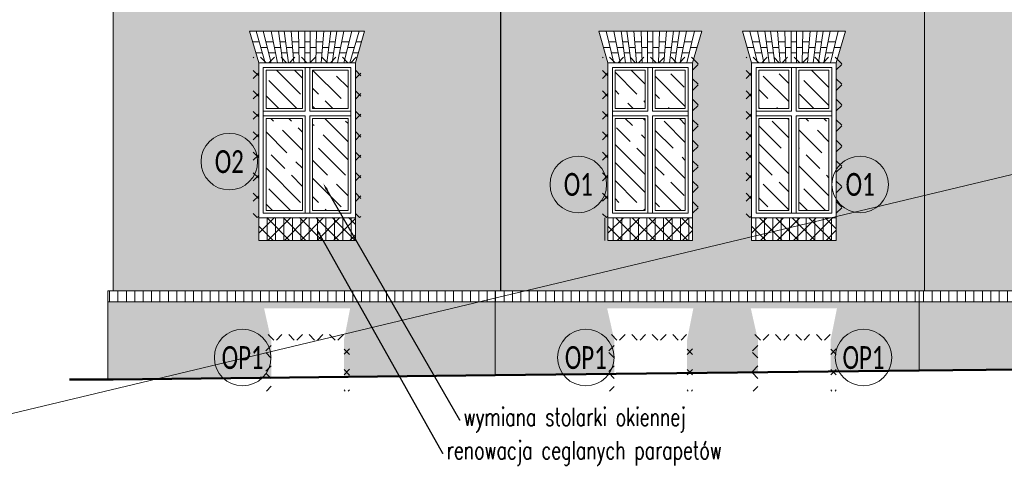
# Model space of a CAD drawing. Header units: millimetres. Extents: x 284606 to 628701, y -213781 to -93475.
# Tile 59 of 102: x 299542 to 300622, y -98886 to -98380. Entities that reach past the tile are written whole.
import ezdxf
from ezdxf import colors
from ezdxf.entities.mleader import LeaderData, LeaderLine
from ezdxf.enums import TextEntityAlignment as Align
from ezdxf.math import Vec2, Vec3

# ---------------------------------------------------------------- set-up
doc = ezdxf.new("R2010")
doc.units = ezdxf.units.MM
for name, color, linetype, lineweight in [('!STR_Elewacje 0.15', 10, 'Continuous', 15), ('!STR_Konstrukcja 0.20', 200, 'Continuous', 20), ('!STR_Konstrukcja 0.50', 72, 'Continuous', 50), ('!STR_Kreskowanie', 253, 'Continuous', 5), ('!STR_Ocieplenie 0.05', 1, 'Continuous', 5), ('!STR_Opisy 0.09', 8, 'Continuous', 9), ('!STR_Stolarka okienna', 72, 'Continuous', 15), ('EKO Opisy 0.09', 8, 'Continuous', 9)]:
    doc.layers.add(name, color=color, linetype=linetype, lineweight=lineweight)
doc.layers.add('!STR_Kreskowanie ścian', color=7, linetype='Continuous', lineweight=5, true_color=0xa6a6a6)
doc.styles.add('EKO 1-10', font='romans.shx', dxfattribs={"width": 0.8, "height": 15})
doc.styles.add('EKO CM 1-50', font='calibri.ttf', dxfattribs={"width": 0.8, "height": 12.5})
doc.styles.add('j-romans', font='romans.shx', dxfattribs={"width": 0.7})
pattern_1 = [(0, (11300.432, 0), (0, 8.128), []), (90, (11300.432, 0), (-8.128, 8.128), [8.128, -8.128])]

# ---------------------------------------------------------------- blocks, each defined once
blk = doc.blocks.new('okno 106x170')
at = {"layer": '!STR_Kreskowanie', "ltscale": 0.3}
h = blk.add_hatch(dxfattribs=at)
h.set_pattern_fill('GOST_WOOD', color=256, scale=7, angle=45)
h.set_pattern_definition([(135, (-591757.885, 207373.385), (29.6984848, 29.6984848), [70, -14]), (135, (-591738.086, 207373.385), (29.6984848, 29.6984848), [42, -10.5, 21, -10.5]), (135, (-591713.337, 207368.435), (29.6984848, 29.6984848), [70, -14])])
h.paths.add_polyline_path([(59, 162), (59, 120), (98, 120), (98, 162)])
h.paths.add_polyline_path([(8, 162), (8, 120), (48, 120), (48, 162)])
h.paths.add_polyline_path([(8, 109), (8, 8), (48, 8), (48, 109)])
h.paths.add_polyline_path([(59, 109), (59, 8), (98, 8), (98, 109)])
at = {"layer": '!STR_Kreskowanie ścian', "ltscale": 1.5}
h = blk.add_hatch(dxfattribs=at)
h.set_pattern_fill('ANSI31', color=256, scale=2.9, angle=45)
h.set_pattern_definition([(90, (-591757.885, 207373.385), (-9.2075, 9e-16), [])])
h.paths.add_polyline_path([(103.5, 0), (103.5, -25), (3.5, -25), (3.5, 0)])
at = {"layer": '!STR_Elewacje 0.15', "ltscale": 1.5}
for p, q in [((116, 204.9), (-10, 204.9)), ((0, 170), (-10, 204.9)), ((7, 170), (-3, 204.9)), ((13.5, 170), (5, 204.9)), ((20.5, 170), (13.6, 204.9)), ((26.5, 170), (21.5, 204.9)), ((32.5, 170), (27.9, 204.9)), ((38.5, 170), (35.6, 204.9)), ((44.5, 170), (43.5, 204.9)), ((50.5, 170), (50.5, 204.9)), ((56.5, 170), (56.5, 204.9)), ((62.5, 170), (63.5, 204.9)), ((68.5, 170), (71.4, 204.9)), ((74.5, 170), (79.1, 204.9)), ((80.5, 170), (85.5, 204.9)), ((86.5, 170), (93.4, 204.9)), ((93.5, 170), (102, 204.9)), ((100, 170), (110, 204.9)), ((106, 170), (116, 204.9)), ((0.5, 192.9), (-6.5, 192.9)), ((9.4, 186.9), (2.2, 186.9)), ((16, 192.9), (7.9, 192.9)), ((24.1, 186.9), (17.1, 186.9)), ((29.5, 192.9), (23.2, 192.9)), ((37.1, 186.9), (30.3, 186.9)), ((43.8, 192.9), (36.6, 192.9)), ((50.5, 186.9), (44, 186.9)), ((56.5, 192.9), (50.5, 192.9)), ((63, 186.9), (56.5, 186.9)), ((70.4, 192.9), (63.2, 192.9)), ((76.7, 186.9), (69.9, 186.9)), ((83.8, 192.9), (77.5, 192.9)), ((89.9, 186.9), (82.9, 186.9)), ((99.1, 192.9), (91, 192.9)), ((104.8, 186.9), (97.6, 186.9)), ((106.7, 192.9), (112.5, 192.9)), ((3.9, 180.9), (-3.1, 180.9)), ((3.9, 180.9), (-3.1, 180.9)), ((3.9, 180.9), (-3.1, 180.9)), ((18.3, 180.9), (10.8, 180.9)), ((18.3, 180.9), (10.8, 180.9)), ((18.3, 180.9), (10.8, 180.9)), ((31.1, 180.9), (24.9, 180.9)), ((31.1, 180.9), (24.9, 180.9)), ((31.1, 180.9), (24.9, 180.9)), ((44.2, 180.9), (37.6, 180.9)), ((44.2, 180.9), (37.6, 180.9)), ((44.2, 180.9), (37.6, 180.9)), ((56.5, 180.9), (50.5, 180.9)), ((56.5, 180.9), (50.5, 180.9)), ((56.5, 180.9), (50.5, 180.9)), ((69.4, 180.9), (62.8, 180.9)), ((69.4, 180.9), (62.8, 180.9)), ((69.4, 180.9), (62.8, 180.9)), ((82.1, 180.9), (75.9, 180.9)), ((82.1, 180.9), (75.9, 180.9)), ((82.1, 180.9), (75.9, 180.9)), ((96.2, 180.9), (88.7, 180.9)), ((96.2, 180.9), (88.7, 180.9)), ((96.2, 180.9), (88.7, 180.9)), ((109.1, 180.9), (103.1, 180.9)), ((109.1, 180.9), (103.1, 180.9)), ((109.1, 180.9), (103.1, 180.9))]:
    blk.add_line(p, q, dxfattribs=at)
blk.add_lwpolyline([(106, 0), (0, 0), (0, -25), (106, -25)], close=True, dxfattribs=at)
at = {"layer": '!STR_Stolarka okienna', "ltscale": 1.5}
for points in [[(106, 0), (106, 170), (0, 170), (0, 0), (106, 0)], [(51, 165), (51, 117)], [(56, 165), (56, 117)], [(51, 117), (5, 117)], [(51, 112), (5, 112)], [(51, 112), (51, 5)], [(101, 117), (56, 117)], [(56, 112), (56, 5)], [(101, 112), (56, 112)]]:
    blk.add_lwpolyline(points, dxfattribs=at)
for points in [[(101, 5), (101, 165), (5, 165), (5, 5)], [(48, 162), (8, 162), (8, 120), (48, 120)], [(98, 162), (59, 162), (59, 120), (98, 120)], [(48, 109), (8, 109), (8, 8), (48, 8)], [(101, 112), (56, 112), (56, 5), (101, 5)], [(98, 109), (59, 109), (59, 8), (98, 8)]]:
    blk.add_lwpolyline(points, close=True, dxfattribs=at)
blk = doc.blocks.new('okno 100x175')
at = {"layer": '!STR_Kreskowanie', "ltscale": 0.3}
h = blk.add_hatch(dxfattribs=at)
h.set_pattern_fill('GOST_WOOD', color=256, scale=7, angle=45)
h.set_pattern_definition([(135, (-591764.885, 207373.385), (29.6984848, 29.6984848), [70, -14]), (135, (-591745.086, 207373.385), (29.6984848, 29.6984848), [42, -10.5, 21, -10.5]), (135, (-591720.337, 207368.435), (29.6984848, 29.6984848), [70, -14])])
h.paths.add_polyline_path([(52, 162), (52, 120), (85, 120), (85, 162)])
h.paths.add_polyline_path([(8, 120), (41, 120), (41, 162), (8, 162)])
h.paths.add_polyline_path([(8, 8), (41, 8), (41, 109), (8, 109)])
h.paths.add_polyline_path([(52, 109), (52, 8), (85, 8), (85, 109)])
at = {"layer": '!STR_Kreskowanie ścian', "ltscale": 1.5}
h = blk.add_hatch(dxfattribs=at)
h.set_pattern_fill('ANSI31', color=256, scale=2.9, angle=45)
h.set_pattern_definition([(90, (-591764.885, 207373.385), (-9.2075, 9e-16), [])])
h.paths.add_polyline_path([(96.5, 0), (96.5, -25), (-3.5, -25), (-3.5, 0)])
at = {"layer": '!STR_Elewacje 0.15', "ltscale": 1.5}
for p, q in [((0, 170), (-10, 204.9)), ((103, 204.9), (-10, 204.9)), ((6.5, 170), (-2, 204.9)), ((13.5, 170), (6.6, 204.9)), ((19.5, 170), (14.5, 204.9)), ((25.5, 170), (20.9, 204.9)), ((31.5, 170), (28.6, 204.9)), ((37.5, 170), (36.5, 204.9)), ((43.5, 170), (43.5, 204.9)), ((49.5, 170), (49.5, 204.9)), ((55.5, 170), (56.5, 204.9)), ((61.5, 170), (64.4, 204.9)), ((67.5, 170), (72.1, 204.9)), ((73.5, 170), (78.5, 204.9)), ((79.5, 170), (86.4, 204.9)), ((86.5, 170), (95, 204.9)), ((93, 170), (103, 204.9)), ((2.4, 186.9), (-4.8, 186.9)), ((9, 192.9), (0.9, 192.9)), ((17.1, 186.9), (10.1, 186.9)), ((22.5, 192.9), (16.2, 192.9)), ((30.1, 186.9), (23.3, 186.9)), ((36.8, 192.9), (29.6, 192.9)), ((43.5, 186.9), (37, 186.9)), ((49.5, 192.9), (43.5, 192.9)), ((56, 186.9), (49.5, 186.9)), ((63.4, 192.9), (56.2, 192.9)), ((69.7, 186.9), (62.9, 186.9)), ((76.8, 192.9), (70.5, 192.9)), ((82.9, 186.9), (75.9, 186.9)), ((92.1, 192.9), (84, 192.9)), ((97.8, 186.9), (90.6, 186.9)), ((11.3, 180.9), (3.8, 180.9)), ((11.3, 180.9), (3.8, 180.9)), ((11.3, 180.9), (3.8, 180.9)), ((24.1, 180.9), (17.9, 180.9)), ((24.1, 180.9), (17.9, 180.9)), ((24.1, 180.9), (17.9, 180.9)), ((37.2, 180.9), (30.6, 180.9)), ((37.2, 180.9), (30.6, 180.9)), ((37.2, 180.9), (30.6, 180.9)), ((49.5, 180.9), (43.5, 180.9)), ((49.5, 180.9), (43.5, 180.9)), ((49.5, 180.9), (43.5, 180.9)), ((62.4, 180.9), (55.8, 180.9)), ((62.4, 180.9), (55.8, 180.9)), ((62.4, 180.9), (55.8, 180.9)), ((75.1, 180.9), (68.9, 180.9)), ((75.1, 180.9), (68.9, 180.9)), ((75.1, 180.9), (68.9, 180.9)), ((89.2, 180.9), (81.7, 180.9)), ((89.2, 180.9), (81.7, 180.9)), ((89.2, 180.9), (81.7, 180.9))]:
    blk.add_line(p, q, dxfattribs=at)
blk.add_lwpolyline([(93, 0), (0, 0), (0, -25), (93, -25)], close=True, dxfattribs=at)
at = {"layer": '!STR_Stolarka okienna', "ltscale": 1.5}
for points in [[(93, 0), (93, 170), (0, 170), (0, 0), (93, 0)], [(44, 165), (44, 117)], [(49, 165), (49, 117)], [(44, 117), (5, 117)], [(44, 112), (5, 112)], [(44, 112), (44, 5)], [(88, 117), (49, 117)], [(49, 112), (49, 5)], [(88, 112), (49, 112)]]:
    blk.add_lwpolyline(points, dxfattribs=at)
for points in [[(88, 5), (88, 165), (5, 165), (5, 5)], [(41, 162), (8, 162), (8, 120), (41, 120)], [(85, 162), (52, 162), (52, 120), (85, 120)], [(41, 109), (8, 109), (8, 8), (41, 8)], [(88, 112), (49, 112), (49, 5), (88, 5)], [(85, 109), (52, 109), (52, 8), (85, 8)]]:
    blk.add_lwpolyline(points, close=True, dxfattribs=at)
blk = doc.blocks.new('KÓLKO')
at = {"layer": '!STR_Opisy 0.09'}
blk.add_circle((0, -15.51), 15.51, dxfattribs=at)
at = {"layer": '!STR_Opisy 0.09', "style": 'EKO 1-10', "width": 0.8}
blk.add_attdef('NR', text='', height=15, dxfattribs=at).set_placement((0, -15.51), align=Align.MIDDLE_CENTER)

msp = doc.modelspace()

# ---------------------------------------------------------------- hatches: boundary and pattern name
at = {"layer": '!STR_Kreskowanie ścian', "ltscale": 0.3}
h = msp.add_hatch(dxfattribs=at)
h.set_pattern_fill('AR-B816', color=8, scale=0.04)
h.set_pattern_definition(pattern_1)
h.paths.add_polyline_path([(300069.5, -98367.5), (300019.5, -98367.5), (299644.7, -98367.5), (299644.7, -98677.6), (300069.5, -98677.6)])
h.paths.add_polyline_path([(299804.3, -98622.3), (299804.3, -98597.3), (299804.3, -98427.3), (299794.4, -98392.4), (299920.3, -98392.4), (299910.3, -98427.3), (299910.3, -98597.3), (299910.3, -98622.3)], flags=16)
h.paths.add_polyline_path([(299809.3, -98592.3), (299809.3, -98432.3), (299905.3, -98432.3), (299905.3, -98592.3), (299860.3, -98592.3)], flags=0)
h.paths.add_polyline_path([(299812.3, -98589.3), (299812.3, -98488.3), (299852.3, -98488.3), (299852.3, -98589.3)], flags=0)
h.paths.add_polyline_path([(299863.3, -98589.3), (299863.3, -98488.3), (299902.3, -98488.3), (299902.3, -98589.3)], flags=0)
h.paths.add_polyline_path([(299748.3, -98481.1), (299748.3, -98455.1), (299772.3, -98455.1), (299772.3, -98481.1)], flags=16)
h.paths.add_polyline_path([(299724.3, -98481.1), (299700.3, -98481.1), (299700.3, -98455.1), (299724.3, -98455.1)], flags=16)
h.paths.add_polyline_path([(299812.3, -98477.3), (299812.3, -98435.3), (299852.3, -98435.3), (299852.3, -98477.3)], flags=0)
h.paths.add_polyline_path([(299863.3, -98477.3), (299863.3, -98435.3), (299902.3, -98435.3), (299902.3, -98477.3)], flags=0)
h.paths.add_polyline_path([(299812.3, -98404.4), (299820.3, -98404.4), (299821.5, -98410.4), (299828.4, -98410.4), (299827.6, -98404.4), (299833.8, -98404.4), (299834.6, -98410.4), (299841.4, -98410.4), (299841, -98404.4), (299848.2, -98404.4), (299848.3, -98410.4), (299854.8, -98410.4), (299854.8, -98404.4), (299860.8, -98404.4), (299860.8, -98410.4), (299867.3, -98410.4), (299867.5, -98404.4), (299874.7, -98404.4), (299874.2, -98410.4), (299881.1, -98410.4), (299881.8, -98404.4), (299888.1, -98404.4), (299887.2, -98410.4), (299894.2, -98410.4), (299895.4, -98404.4), (299903.4, -98404.4), (299900.5, -98416.4), (299893, -98416.4), (299894.2, -98410.4), (299887.2, -98410.4), (299886.4, -98416.4), (299880.3, -98416.4), (299881.1, -98410.4), (299874.2, -98410.4), (299873.7, -98416.4), (299867.1, -98416.4), (299867.3, -98410.4), (299860.8, -98410.4), (299860.8, -98416.4), (299854.8, -98416.4), (299854.8, -98410.4), (299848.3, -98410.4), (299848.5, -98416.4), (299841.9, -98416.4), (299841.4, -98410.4), (299834.6, -98410.4), (299835.4, -98416.4), (299829.3, -98416.4), (299828.4, -98410.4), (299821.5, -98410.4), (299822.7, -98416.4), (299815.2, -98416.4)], flags=0)
h.paths.add_polyline_path([(299942.3, -98481.1), (299942.3, -98455.1), (299966.3, -98455.1), (299966.3, -98481.1)], flags=16)
h.paths.add_polyline_path([(299990.3, -98481.1), (299990.3, -98455.1), (300014.3, -98455.1), (300014.3, -98481.1)], flags=16)
h.paths.add_polyline_path([(299810.1, -98696.6), (299904.6, -98696.6), (299897.7, -98731.5), (299897.7, -98771.7), (300063.5, -98769.9), (300063.5, -98689.6), (299638.7, -98689.6), (299638.7, -98774.4), (299817.9, -98772.5), (299817.9, -98731.5)])
h.paths.add_polyline_path([(300186.5, -98696.6), (300281.1, -98696.6), (300274.2, -98731.5), (300274.2, -98767.7), (300352, -98766.9), (300352, -98731.5), (300344.1, -98696.6), (300438.7, -98696.6), (300431.7, -98731.5), (300431.7, -98766.1), (300528.7, -98765), (300528.7, -98689.6), (300063.5, -98689.6), (300063.5, -98769.9), (300194.4, -98768.5), (300194.4, -98731.5)])
h.paths.add_polyline_path([(300534.7, -98367.5), (300484.7, -98367.5), (300484.7, -98357.5), (300472.4, -98357.5), (300472.4, -98347.5), (300093, -98347.5), (300089.5, -98367.5), (300069.9, -98367.5), (300069.9, -98677.6), (300534.7, -98677.6)])
h.paths.add_polyline_path([(300187.3, -98622.3), (300187.3, -98597.3), (300187.3, -98427.3), (300177.3, -98392.4), (300290.3, -98392.4), (300280.3, -98427.3), (300280.3, -98597.3), (300280.3, -98622.3)], flags=16)
h.paths.add_polyline_path([(300192.3, -98592.3), (300192.3, -98432.3), (300275.3, -98432.3), (300275.3, -98592.3), (300236.3, -98592.3)], flags=0)
h.paths.add_polyline_path([(300195.3, -98589.3), (300195.3, -98488.3), (300228.3, -98488.3), (300228.3, -98589.3)], flags=0)
h.paths.add_polyline_path([(300239.3, -98589.3), (300239.3, -98488.3), (300272.3, -98488.3), (300272.3, -98589.3)], flags=0)
h.paths.add_polyline_path([(300195.3, -98477.3), (300195.3, -98435.3), (300228.3, -98435.3), (300228.3, -98477.3)], flags=0)
h.paths.add_polyline_path([(300239.3, -98477.3), (300239.3, -98435.3), (300272.3, -98435.3), (300272.3, -98477.3)], flags=0)
h.paths.add_polyline_path([(300188.2, -98404.4), (300196.3, -98404.4), (300197.5, -98410.4), (300204.4, -98410.4), (300203.6, -98404.4), (300209.8, -98404.4), (300210.6, -98410.4), (300217.4, -98410.4), (300216.9, -98404.4), (300224.2, -98404.4), (300224.3, -98410.4), (300230.8, -98410.4), (300230.8, -98404.4), (300236.8, -98404.4), (300236.8, -98410.4), (300243.3, -98410.4), (300243.5, -98404.4), (300250.7, -98404.4), (300250.2, -98410.4), (300257, -98410.4), (300257.8, -98404.4), (300264.1, -98404.4), (300263.2, -98410.4), (300270.2, -98410.4), (300271.4, -98404.4), (300279.4, -98404.4), (300276.5, -98416.4), (300269, -98416.4), (300270.2, -98410.4), (300263.2, -98410.4), (300262.4, -98416.4), (300256.2, -98416.4), (300257, -98410.4), (300250.2, -98410.4), (300249.7, -98416.4), (300243.1, -98416.4), (300243.3, -98410.4), (300236.8, -98410.4), (300236.8, -98416.4), (300230.8, -98416.4), (300230.8, -98410.4), (300224.3, -98410.4), (300224.5, -98416.4), (300217.9, -98416.4), (300217.4, -98410.4), (300210.6, -98410.4), (300211.4, -98416.4), (300205.3, -98416.4), (300204.4, -98410.4), (300197.5, -98410.4), (300198.6, -98416.4), (300191.2, -98416.4)], flags=0)
h.paths.add_polyline_path([(300344.9, -98622.3), (300344.9, -98597.3), (300344.9, -98427.3), (300334.9, -98392.4), (300447.9, -98392.4), (300437.9, -98427.3), (300437.9, -98597.3), (300437.9, -98622.3)], flags=16)
h.paths.add_polyline_path([(300349.9, -98592.3), (300349.9, -98432.3), (300432.9, -98432.3), (300432.9, -98592.3), (300393.9, -98592.3)], flags=0)
h.paths.add_polyline_path([(300352.9, -98589.3), (300352.9, -98488.3), (300385.9, -98488.3), (300385.9, -98589.3)], flags=0)
h.paths.add_polyline_path([(300396.9, -98589.3), (300396.9, -98488.3), (300429.9, -98488.3), (300429.9, -98589.3)], flags=0)
h.paths.add_polyline_path([(300352.9, -98477.3), (300352.9, -98435.3), (300385.9, -98435.3), (300385.9, -98477.3)], flags=0)
h.paths.add_polyline_path([(300345.8, -98404.4), (300353.8, -98404.4), (300355, -98410.4), (300362, -98410.4), (300361.1, -98404.4), (300367.4, -98404.4), (300368.2, -98410.4), (300375, -98410.4), (300374.5, -98404.4), (300381.7, -98404.4), (300381.9, -98410.4), (300388.4, -98410.4), (300388.4, -98404.4), (300394.4, -98404.4), (300394.4, -98410.4), (300400.9, -98410.4), (300401.1, -98404.4), (300408.3, -98404.4), (300407.8, -98410.4), (300414.6, -98410.4), (300415.4, -98404.4), (300421.7, -98404.4), (300420.8, -98410.4), (300427.8, -98410.4), (300428.9, -98404.4), (300437, -98404.4), (300434.1, -98416.4), (300426.6, -98416.4), (300427.8, -98410.4), (300420.8, -98410.4), (300419.9, -98416.4), (300413.8, -98416.4), (300414.6, -98410.4), (300407.8, -98410.4), (300407.3, -98416.4), (300400.7, -98416.4), (300400.9, -98410.4), (300394.4, -98410.4), (300394.4, -98416.4), (300388.4, -98416.4), (300388.4, -98410.4), (300381.9, -98410.4), (300382.1, -98416.4), (300375.5, -98416.4), (300375, -98410.4), (300368.2, -98410.4), (300369, -98416.4), (300362.8, -98416.4), (300362, -98410.4), (300355, -98410.4), (300356.2, -98416.4), (300348.7, -98416.4)], flags=0)
h.paths.add_polyline_path([(300396.9, -98477.3), (300396.9, -98435.3), (300429.9, -98435.3), (300429.9, -98477.3)], flags=0)
h.paths.add_polyline_path([(301111.9, -98367.5), (300554.7, -98367.5), (300534.7, -98367.5), (300534.7, -98677.6), (301111.9, -98677.6)])
h.paths.add_polyline_path([(300949, -98622.3), (300856, -98622.3), (300856, -98597.3), (300856, -98427.3), (300846.1, -98392.4), (300959, -98392.4), (300949, -98427.3), (300949, -98597.3)], flags=16)
h.paths.add_polyline_path([(300944, -98592.3), (300905, -98592.3), (300861, -98592.3), (300861, -98432.3), (300944, -98432.3)], flags=0)
h.paths.add_polyline_path([(300941, -98589.3), (300908, -98589.3), (300908, -98488.3), (300941, -98488.3)], flags=0)
h.paths.add_polyline_path([(300897, -98589.3), (300864, -98589.3), (300864, -98488.3), (300897, -98488.3)], flags=0)
h.paths.add_polyline_path([(301002.3, -98481.1), (301002.3, -98455.1), (301026.3, -98455.1), (301026.3, -98481.1)], flags=16)
h.paths.add_polyline_path([(300941, -98477.3), (300908, -98477.3), (300908, -98435.3), (300941, -98435.3)], flags=0)
h.paths.add_polyline_path([(300897, -98477.3), (300864, -98477.3), (300864, -98435.3), (300897, -98435.3)], flags=0)
h.paths.add_polyline_path([(300790.4, -98622.3), (300697.4, -98622.3), (300697.4, -98597.3), (300697.4, -98427.3), (300687.5, -98392.4), (300800.4, -98392.4), (300790.4, -98427.3), (300790.4, -98597.3)], flags=16)
h.paths.add_polyline_path([(300945.2, -98416.4), (300937.7, -98416.4), (300938.9, -98410.4), (300931.9, -98410.4), (300931.1, -98416.4), (300925, -98416.4), (300925.7, -98410.4), (300918.9, -98410.4), (300918.4, -98416.4), (300911.8, -98416.4), (300912, -98410.4), (300905.5, -98410.4), (300905.5, -98416.4), (300899.5, -98416.4), (300899.5, -98410.4), (300893, -98410.4), (300893.2, -98416.4), (300886.6, -98416.4), (300886.1, -98410.4), (300879.3, -98410.4), (300880.1, -98416.4), (300874, -98416.4), (300873.1, -98410.4), (300866.2, -98410.4), (300867.4, -98416.4), (300859.9, -98416.4), (300856.9, -98404.4), (300865, -98404.4), (300866.2, -98410.4), (300873.1, -98410.4), (300872.3, -98404.4), (300878.5, -98404.4), (300879.3, -98410.4), (300886.1, -98410.4), (300885.6, -98404.4), (300892.9, -98404.4), (300893, -98410.4), (300899.5, -98410.4), (300899.5, -98404.4), (300905.5, -98404.4), (300905.5, -98410.4), (300912, -98410.4), (300912.2, -98404.4), (300919.4, -98404.4), (300918.9, -98410.4), (300925.7, -98410.4), (300926.5, -98404.4), (300932.8, -98404.4), (300931.9, -98410.4), (300938.9, -98410.4), (300940.1, -98404.4), (300948.1, -98404.4)], flags=0)
h.paths.add_polyline_path([(300785.4, -98592.3), (300702.4, -98592.3), (300702.4, -98432.3), (300785.4, -98432.3)], flags=0)
h.paths.add_polyline_path([(300782.4, -98589.3), (300705.4, -98589.3), (300705.4, -98435.3), (300782.4, -98435.3)], flags=0)
h.paths.add_polyline_path([(300786.6, -98416.4), (300779.1, -98416.4), (300780.3, -98410.4), (300773.3, -98410.4), (300772.5, -98416.4), (300766.4, -98416.4), (300767.2, -98410.4), (300760.3, -98410.4), (300759.8, -98416.4), (300753.3, -98416.4), (300753.4, -98410.4), (300746.9, -98410.4), (300746.9, -98416.4), (300740.9, -98416.4), (300740.9, -98410.4), (300734.5, -98410.4), (300734.6, -98416.4), (300728, -98416.4), (300727.6, -98410.4), (300720.7, -98410.4), (300721.5, -98416.4), (300715.4, -98416.4), (300714.5, -98410.4), (300707.6, -98410.4), (300708.8, -98416.4), (300701.3, -98416.4), (300698.4, -98404.4), (300706.4, -98404.4), (300707.6, -98410.4), (300714.5, -98410.4), (300713.7, -98404.4), (300719.9, -98404.4), (300720.7, -98410.4), (300727.6, -98410.4), (300727.1, -98404.4), (300734.3, -98404.4), (300734.5, -98410.4), (300740.9, -98410.4), (300740.9, -98404.4), (300746.9, -98404.4), (300746.9, -98410.4), (300753.4, -98410.4), (300753.6, -98404.4), (300760.8, -98404.4), (300760.3, -98410.4), (300767.2, -98410.4), (300768, -98404.4), (300774.2, -98404.4), (300773.3, -98410.4), (300780.3, -98410.4), (300781.5, -98404.4), (300789.5, -98404.4)], flags=0)
h.paths.add_polyline_path([(300634.9, -98481.1), (300610.9, -98481.1), (300610.9, -98455.1), (300634.9, -98455.1)], flags=16)
h.paths.add_polyline_path([(301117.9, -98689.6), (300528.7, -98689.6), (300528.7, -98765), (300704.5, -98763.2), (300704.5, -98731.5), (300696.7, -98696.6), (300791.2, -98696.6), (300784.3, -98731.5), (300784.3, -98762.4), (300863.1, -98761.5), (300863.1, -98731.5), (300855.2, -98696.6), (300949.8, -98696.6), (300942.9, -98731.5), (300942.9, -98760.7), (301117.9, -98758.8)])
h.paths.add_polyline_path([(301284.3, -98731.5), (301276.4, -98696.6), (301371, -98696.6), (301364, -98731.5), (301364, -98756.3), (301536.9, -98754.4), (301542.9, -98754.4), (301542.9, -98689.6), (301117.9, -98689.6), (301117.9, -98758.8), (301284.3, -98757.1)])
h.paths.add_polyline_path([(301536.9, -98367.5), (301305.5, -98367.5), (301111.9, -98367.5), (301111.9, -98677.6), (301536.9, -98677.6)])
h.paths.add_polyline_path([(301270.7, -98622.3), (301270.7, -98597.3), (301270.7, -98427.3), (301260.7, -98392.4), (301386.7, -98392.4), (301376.7, -98427.3), (301376.7, -98597.3), (301376.7, -98622.3)], flags=16)
h.paths.add_polyline_path([(301275.7, -98592.3), (301275.7, -98432.3), (301371.7, -98432.3), (301371.7, -98592.3), (301326.7, -98592.3)], flags=0)
h.paths.add_polyline_path([(301278.7, -98589.3), (301278.7, -98488.3), (301318.7, -98488.3), (301318.7, -98589.3)], flags=0)
h.paths.add_polyline_path([(301166.7, -98481.1), (301166.7, -98455.1), (301190.7, -98455.1), (301190.7, -98481.1)], flags=16)
h.paths.add_polyline_path([(301329.7, -98589.3), (301329.7, -98488.3), (301368.7, -98488.3), (301368.7, -98589.3)], flags=0)
h.paths.add_polyline_path([(301214.7, -98481.1), (301214.7, -98455.1), (301238.7, -98455.1), (301238.7, -98481.1)], flags=16)
h.paths.add_polyline_path([(301278.7, -98477.3), (301278.7, -98435.3), (301318.7, -98435.3), (301318.7, -98477.3)], flags=0)
h.paths.add_polyline_path([(301329.7, -98477.3), (301329.7, -98435.3), (301368.7, -98435.3), (301368.7, -98477.3)], flags=0)
h.paths.add_polyline_path([(301278.6, -98404.4), (301286.6, -98404.4), (301287.8, -98410.4), (301294.8, -98410.4), (301293.9, -98404.4), (301300.2, -98404.4), (301301, -98410.4), (301307.8, -98410.4), (301307.3, -98404.4), (301314.5, -98404.4), (301314.7, -98410.4), (301321.2, -98410.4), (301321.2, -98404.4), (301327.2, -98404.4), (301327.2, -98410.4), (301333.7, -98410.4), (301333.8, -98404.4), (301341.1, -98404.4), (301340.6, -98410.4), (301347.4, -98410.4), (301348.2, -98404.4), (301354.4, -98404.4), (301353.6, -98410.4), (301360.5, -98410.4), (301361.7, -98404.4), (301369.8, -98404.4), (301366.8, -98416.4), (301359.3, -98416.4), (301360.5, -98410.4), (301353.6, -98410.4), (301352.7, -98416.4), (301346.6, -98416.4), (301347.4, -98410.4), (301340.6, -98410.4), (301340.1, -98416.4), (301333.5, -98416.4), (301333.7, -98410.4), (301327.2, -98410.4), (301327.2, -98416.4), (301321.2, -98416.4), (301321.2, -98410.4), (301314.7, -98410.4), (301314.9, -98416.4), (301308.3, -98416.4), (301307.8, -98410.4), (301301, -98410.4), (301301.7, -98416.4), (301295.6, -98416.4), (301294.8, -98410.4), (301287.8, -98410.4), (301289, -98416.4), (301281.5, -98416.4)], flags=0)
h.paths.add_polyline_path([(301408.7, -98481.1), (301408.7, -98455.1), (301432.7, -98455.1), (301432.7, -98481.1)], flags=16)
h.paths.add_polyline_path([(301456.7, -98481.1), (301456.7, -98455.1), (301480.7, -98455.1), (301480.7, -98481.1)], flags=16)
h.paths.add_polyline_path([(301019.7, -98046.5), (300966.5, -98014.2), (300839.7, -98014.2), (300839.7, -97985.5), (300798.3, -97985.5), (300798.3, -98014.2), (300677.4, -98014.2), (300626.9, -98046.2), (300584.4, -98301.3), (301061.6, -98301.3)])
h.paths.add_polyline_path([(300949, -98301.7), (300856, -98301.7), (300856, -98106.7), (300846.1, -98071.8), (300959, -98071.8), (300949, -98106.7)])
h.paths.add_polyline_path([(300944, -98274.7), (300861, -98274.7)], flags=16)
h.paths.add_polyline_path([(300941, -98117.7), (300864, -98117.7)], flags=16)
h.paths.add_polyline_path([(300790.4, -98301.7), (300697.4, -98301.7), (300697.4, -98106.7), (300687.5, -98071.8), (300800.4, -98071.8), (300790.4, -98106.7)])
h.paths.add_polyline_path([(300785.4, -98271.7), (300702.4, -98271.7)], flags=16)
h.paths.add_polyline_path([(300782.4, -98268.7), (300705.4, -98268.7)], flags=16)
h = msp.add_hatch(color=8, dxfattribs=at)
h.dxf.hatch_style = 1
h.paths.add_polyline_path([(299724.3, -98455.1), (299700.3, -98455.1), (299700.3, -98481.1), (299724.3, -98481.1)])
h.paths.add_polyline_path([(299772.3, -98455.1), (299748.3, -98455.1), (299748.3, -98481.1), (299772.3, -98481.1)])
h.paths.add_polyline_path([(299966.3, -98455.1), (299942.3, -98455.1), (299942.3, -98481.1), (299966.3, -98481.1)])
h.paths.add_polyline_path([(300014.3, -98455.1), (299990.3, -98455.1), (299990.3, -98481.1), (300014.3, -98481.1)])
h.paths.add_polyline_path([(300634.9, -98455.1), (300610.9, -98455.1), (300610.9, -98481.1), (300634.9, -98481.1)])
h.paths.add_polyline_path([(301026.3, -98455.1), (301002.3, -98455.1), (301002.3, -98481.1), (301026.3, -98481.1)])
h.paths.add_polyline_path([(301190.7, -98455.1), (301166.7, -98455.1), (301166.7, -98481.1), (301190.7, -98481.1)])
h.paths.add_polyline_path([(301238.7, -98455.1), (301214.7, -98455.1), (301214.7, -98481.1), (301238.7, -98481.1)])
h.paths.add_polyline_path([(301432.7, -98455.1), (301408.7, -98455.1), (301408.7, -98481.1), (301432.7, -98481.1)])
h.paths.add_polyline_path([(301480.7, -98455.1), (301456.7, -98455.1), (301456.7, -98481.1), (301480.7, -98481.1)])
h = msp.add_hatch(dxfattribs=at)
h.set_pattern_fill('AR-B816', color=8, scale=0.04)
h.set_pattern_definition(pattern_1)
h.paths.add_polyline_path([(299724.3, -98455.1), (299700.3, -98455.1), (299700.3, -98481.1), (299724.3, -98481.1)])
h.paths.add_polyline_path([(299772.3, -98455.1), (299748.3, -98455.1), (299748.3, -98481.1), (299772.3, -98481.1)])
h.paths.add_polyline_path([(299966.3, -98455.1), (299942.3, -98455.1), (299942.3, -98481.1), (299966.3, -98481.1)])
h.paths.add_polyline_path([(300014.3, -98455.1), (299990.3, -98455.1), (299990.3, -98481.1), (300014.3, -98481.1)])
h.paths.add_polyline_path([(300634.9, -98455.1), (300610.9, -98455.1), (300610.9, -98481.1), (300634.9, -98481.1)])
h.paths.add_polyline_path([(301026.3, -98455.1), (301002.3, -98455.1), (301002.3, -98481.1), (301026.3, -98481.1)])
h.paths.add_polyline_path([(301190.7, -98455.1), (301166.7, -98455.1), (301166.7, -98481.1), (301190.7, -98481.1)])
h.paths.add_polyline_path([(301238.7, -98455.1), (301214.7, -98455.1), (301214.7, -98481.1), (301238.7, -98481.1)])
h.paths.add_polyline_path([(301432.7, -98455.1), (301408.7, -98455.1), (301408.7, -98481.1), (301432.7, -98481.1)])
h.paths.add_polyline_path([(301480.7, -98455.1), (301456.7, -98455.1), (301456.7, -98481.1), (301480.7, -98481.1)])
at = {"layer": '!STR_Kreskowanie ścian', "ltscale": 1.5}
h = msp.add_hatch(dxfattribs=at)
h.set_pattern_fill('ANSI31', color=8, scale=2.9, angle=45)
h.set_pattern_definition([(90, (9466.253, 2627.342), (-9.2075, 9e-16), [])])
h.paths.add_polyline_path([(301542.9, -98677.6), (299638.7, -98677.6), (299638.7, -98689.6), (301542.9, -98689.6)])
at = {"layer": '!STR_Ocieplenie 0.05', "lineweight": 5, "ltscale": 0.3}
h = msp.add_hatch(dxfattribs=at)
h.set_pattern_fill('ANSI37', color=8, scale=5)
h.set_pattern_definition([(45, (1815.312, 3822.63), (-11.22532015, 11.22532015), []), (135, (1815.312, 3822.63), (-11.22532015, -11.22532015), [])])
h.paths.add_polyline_path([(299916.3, -98421.2), (299798.3, -98421.2), (299798.3, -98597.2), (299804.3, -98597.2), (299804.3, -98427.2), (299910.3, -98427.2), (299910.3, -98597.2), (299916.3, -98597.2)])
h = msp.add_hatch(dxfattribs=at)
h.set_pattern_fill('ANSI37', color=8, scale=5)
h.set_pattern_definition([(45, (2198.291, 3822.63), (-11.22532015, 11.22532015), []), (135, (2198.291, 3822.63), (-11.22532015, -11.22532015), [])])
h.paths.add_polyline_path([(300286.3, -98421.2), (300181.3, -98421.2), (300181.3, -98597.2), (300187.3, -98597.2), (300187.3, -98427.2), (300280.3, -98427.2), (300280.3, -98597.2), (300286.3, -98597.2)])
h = msp.add_hatch(dxfattribs=at)
h.set_pattern_fill('ANSI37', color=8, scale=5)
h.set_pattern_definition([(45, (2355.874, 3822.63), (-11.22532015, 11.22532015), []), (135, (2355.874, 3822.63), (-11.22532015, -11.22532015), [])])
h.paths.add_polyline_path([(300443.9, -98421.2), (300338.9, -98421.2), (300338.9, -98597.2), (300344.9, -98597.2), (300344.9, -98427.2), (300437.9, -98427.2), (300437.9, -98597.2), (300443.9, -98597.2)])
h = msp.add_hatch(dxfattribs=at)
h.set_pattern_fill('ANSI37', color=8, scale=4)
h.set_pattern_definition([(45, (-3903.98, 2489.374), (-8.9802561, 8.9802561), []), (135, (-3903.98, 2489.374), (-8.9802561, -8.9802561), [])])
h.paths.add_polyline_path([(299910.3, -98597.2), (299804.3, -98597.2), (299804.3, -98622.2), (299910.3, -98622.2)])
h = msp.add_hatch(dxfattribs=at)
h.set_pattern_fill('ANSI37', color=8, scale=4)
h.set_pattern_definition([(45, (-3521, 2489.374), (-8.9802561, 8.9802561), []), (135, (-3521, 2489.374), (-8.9802561, -8.9802561), [])])
h.paths.add_polyline_path([(300280.3, -98597.3), (300187.3, -98597.3), (300187.3, -98622.2), (300280.3, -98622.2)])
h = msp.add_hatch(dxfattribs=at)
h.set_pattern_fill('ANSI37', color=8, scale=4)
h.set_pattern_definition([(45, (-3363.418, 2489.374), (-8.9802561, 8.9802561), []), (135, (-3363.418, 2489.374), (-8.9802561, -8.9802561), [])])
h.paths.add_polyline_path([(300437.9, -98597.3), (300344.9, -98597.3), (300344.9, -98622.2), (300437.9, -98622.2)])
h = msp.add_hatch(dxfattribs=at)
h.set_pattern_fill('ANSI37', color=8, scale=5)
h.set_pattern_definition([(45, (1935.87, 3518.38), (-11.22532015, 11.22532015), []), (135, (1935.87, 3518.38), (-11.22532015, -11.22532015), [])])
h.paths.add_polyline_path([(299903.9, -98725.5), (299811.9, -98725.5), (299811.9, -98787.4), (299817.9, -98787.4), (299817.9, -98731.5), (299897.9, -98731.5), (299897.9, -98787.4), (299903.9, -98787.4)])
h = msp.add_hatch(dxfattribs=at)
h.set_pattern_fill('ANSI37', color=8, scale=5)
h.set_pattern_definition([(45, (2312.35, 3518.38), (-11.22532015, 11.22532015), []), (135, (2312.35, 3518.38), (-11.22532015, -11.22532015), [])])
h.paths.add_polyline_path([(300280.3, -98725.5), (300188.3, -98725.5), (300188.3, -98787.4), (300194.3, -98787.4), (300194.3, -98731.5), (300274.3, -98731.5), (300274.3, -98787.4), (300280.3, -98787.4)])
h = msp.add_hatch(dxfattribs=at)
h.set_pattern_fill('ANSI37', color=8, scale=5)
h.set_pattern_definition([(45, (2469.932, 3518.38), (-11.22532015, 11.22532015), []), (135, (2469.932, 3518.38), (-11.22532015, -11.22532015), [])])
h.paths.add_polyline_path([(300437.9, -98725.5), (300345.9, -98725.5), (300345.9, -98787.4), (300351.9, -98787.4), (300351.9, -98731.5), (300431.9, -98731.5), (300431.9, -98787.4), (300437.9, -98787.4)])

# ---------------------------------------------------------------- linework, layer by layer
at = {"layer": '!STR_Konstrukcja 0.20', "color": 8, "ltscale": 1.5}
for p, q in [((300069.5, -98367.5), (300069.5, -98677.6)), ((300534.7, -98677.6), (300534.7, -98367.5)), ((301536.9, -98677.6), (299644.7, -98677.6)), ((300063.5, -98677.6), (300063.5, -98769.9)), ((300528.7, -98677.6), (300528.7, -98765))]:
    msp.add_line(p, q, dxfattribs=at)
for points in [[(299644.7, -98677.6), (299644.7, -98367.5)], [(300069.9, -98677.6), (300069.9, -98367.5)]]:
    msp.add_lwpolyline(points, dxfattribs=at)
for points in [[(299638.7, -98677.6), (301542.9, -98677.6), (301542.9, -98689.6), (299638.7, -98689.6)], [(299638.7, -98689.6), (301542.9, -98689.6), (301542.9, -98754.4), (299638.7, -98774.4)]]:
    msp.add_lwpolyline(points, close=True, dxfattribs=at)
at = {"layer": '!STR_Konstrukcja 0.50', "color": 8, "ltscale": 1.5}
msp.add_lwpolyline([(301607.5, -98754.4), (301536.9, -98754.4), (301117.9, -98758.9), (300528.7, -98765), (300063.5, -98769.9), (299644.7, -98774.9), (299596.6, -98774.9)], dxfattribs=at)
at = {"layer": '!STR_Ocieplenie 0.05', "color": 253, "ltscale": 1.5, "true_color": 0x999999}
msp.add_line((295259.9, -99834.4), (306978.1, -97031.7), dxfattribs=at)

# ---------------------------------------------------------------- block references
at = {"layer": '!STR_Konstrukcja 0.20', "color": 8, "ltscale": 1.5}
for name, p in [('okno 106x170', (299804.3, -98597.3)), ('okno 100x175', (300187.3, -98597.3)), ('okno 100x175', (300344.9, -98597.3))]:
    msp.add_blockref(name, p, dxfattribs=at)
at = {"layer": 'EKO Opisy 0.09', "color": 8}
ref = msp.add_blockref('KÓLKO', (299772, -98504.7), dxfattribs=dict(at, xscale=2, yscale=2, zscale=2))
ref.add_attrib('NR', 'O2', dxfattribs={"height": 25, "style": 'EKO CM 1-50', "width": 0.7}).set_placement((299772, -98535.7), align=Align.MIDDLE_CENTER)
ref = msp.add_blockref('KÓLKO', (300154.9, -98529.7), dxfattribs=dict(at, xscale=2, yscale=2, zscale=2))
ref.add_attrib('NR', 'O1', dxfattribs={"height": 25, "style": 'EKO CM 1-50', "width": 0.7}).set_placement((300154.9, -98560.7), align=Align.MIDDLE_CENTER)
ref = msp.add_blockref('KÓLKO', (300464.1, -98529.7), dxfattribs=dict(at, xscale=2, yscale=2, zscale=2))
ref.add_attrib('NR', 'O1', dxfattribs={"height": 25, "style": 'EKO CM 1-50', "width": 0.7}).set_placement((300464.1, -98560.7), align=Align.MIDDLE_CENTER)
ref = msp.add_blockref('KÓLKO', (299786.6, -98719.7), dxfattribs=dict(at, xscale=2, yscale=2, zscale=2))
ref.add_attrib('NR', 'OP1', dxfattribs={"height": 25, "style": 'EKO CM 1-50', "width": 0.7}).set_placement((299786.6, -98750.7), align=Align.MIDDLE_CENTER)
ref = msp.add_blockref('KÓLKO', (300163.1, -98719.7), dxfattribs=dict(at, xscale=2, yscale=2, zscale=2))
ref.add_attrib('NR', 'OP1', dxfattribs={"height": 25, "style": 'EKO CM 1-50', "width": 0.7}).set_placement((300163.1, -98750.7), align=Align.MIDDLE_CENTER)
ref = msp.add_blockref('KÓLKO', (300467.8, -98719.7), dxfattribs=dict(at, xscale=2, yscale=2, zscale=2))
ref.add_attrib('NR', 'OP1', dxfattribs={"height": 25, "style": 'EKO CM 1-50', "width": 0.7}).set_placement((300467.8, -98750.7), align=Align.MIDDLE_CENTER)

# ---------------------------------------------------------------- leaders
at = {"layer": '!STR_Opisy 0.09', "color": 8, "ltscale": 0.3}
ml = msp.add_multileader_mtext('Standard', dxfattribs=at)
ml.set_content('montaż parapetu', color=8, style='j-romans')
ml.set_leader_properties()
ml.build(insert=Vec2(0, 0))
ml.multileader.update_dxf_attribs({"text_right_attachment_type": 6, "dogleg_length": 0.36, "arrow_head_size": 8, "scale": 2})
ctx = ml.context
ctx.base_point, ctx.scale, ctx.char_height, ctx.arrow_head_size, ctx.landing_gap_size, ctx.plane_origin = Vec3(299053.5, -98861.3), 2, 20, 8, 4, Vec3(345914.6, -103176.3)
ctx.right_attachment = 6
notes = []
notes.append((ctx, [(0, (1, 1, 0), (299052.8, -98861.3), (1, 0), 0.72, [(1, [(298739.3, -98497.2)], 0, [])])]))
ctx.mtext.insert, ctx.mtext.width, ctx.mtext.flow_direction = Vec3(299057.5, -98848), 616.028, 5
ml = msp.add_multileader_mtext('Standard', dxfattribs=at)
ml.set_content('wymiana stolarki okiennej', color=8, style='j-romans')
ml.set_leader_properties()
ml.build(insert=Vec2(0, 0))
ml.multileader.update_dxf_attribs({"text_right_attachment_type": 6, "dogleg_length": 0.36, "arrow_head_size": 8, "scale": 2})
ctx = ml.context
ctx.base_point, ctx.scale, ctx.char_height, ctx.arrow_head_size, ctx.landing_gap_size, ctx.plane_origin = Vec3(298671.5, -98819.1), 2, 20, 8, 4, Vec3(345348.5, -103134.1)
ctx.right_attachment = 6
notes.append((ctx, [(0, (1, 1, 0), (298670.8, -98819.1), (1, 0), 0.72, [(1, [(298521.5, -98559.8)], 0, [])])]))
ctx.mtext.insert, ctx.mtext.width, ctx.mtext.flow_direction = Vec3(298675.5, -98805.8), 616.028, 5
ml = msp.add_multileader_mtext('Standard', dxfattribs=at)
ml.set_content('wymiana stolarki okiennej', color=8, style='j-romans')
ml.set_leader_properties()
ml.build(insert=Vec2(0, 0))
ml.multileader.update_dxf_attribs({"text_right_attachment_type": 6, "dogleg_length": 0.36, "arrow_head_size": 8, "scale": 2})
ctx = ml.context
ctx.base_point, ctx.scale, ctx.char_height, ctx.arrow_head_size, ctx.landing_gap_size, ctx.plane_origin = Vec3(300025.1, -98819.1), 2, 20, 8, 4, Vec3(346702, -103134.1)
ctx.right_attachment = 6
notes.append((ctx, [(0, (1, 1, 0), (300024.4, -98819.1), (1, 0), 0.72, [(1, [(299875.1, -98559.8)], 0, [])])]))
ctx.mtext.insert, ctx.mtext.width, ctx.mtext.flow_direction = Vec3(300029.1, -98805.8), 616.028, 5
ml = msp.add_multileader_mtext('Standard', dxfattribs=at)
ml.set_content('renowacja ceglanych parapetów', color=8, style='j-romans')
ml.set_leader_properties()
ml.build(insert=Vec2(0, 0))
ml.multileader.update_dxf_attribs({"text_right_attachment_type": 6, "dogleg_length": 0.36, "arrow_head_size": 8, "scale": 2})
ctx = ml.context
ctx.base_point, ctx.scale, ctx.char_height, ctx.arrow_head_size, ctx.landing_gap_size, ctx.plane_origin = Vec3(298653, -98855.6), 2, 20, 8, 4, Vec3(345536.1, -103134.1)
ctx.right_attachment = 6
notes.append((ctx, [(0, (1, 1, 0), (298652.3, -98855.6), (1, 0), 0.72, [(1, [(298513.9, -98608.9)], 0, [])])]))
ctx.mtext.insert, ctx.mtext.width, ctx.mtext.flow_direction = Vec3(298657, -98842.3), 616.028, 5
ml = msp.add_multileader_mtext('Standard', dxfattribs=at)
ml.set_content('renowacja ceglanych parapetów', color=8, style='j-romans')
ml.set_leader_properties()
ml.build(insert=Vec2(0, 0))
ml.multileader.update_dxf_attribs({"text_right_attachment_type": 6, "dogleg_length": 0.36, "arrow_head_size": 8, "scale": 2})
ctx = ml.context
ctx.base_point, ctx.scale, ctx.char_height, ctx.arrow_head_size, ctx.landing_gap_size, ctx.plane_origin = Vec3(300006.6, -98855.6), 2, 20, 8, 4, Vec3(346889.7, -103134.1)
ctx.right_attachment = 6
notes.append((ctx, [(0, (1, 1, 0), (300005.8, -98855.6), (1, 0), 0.72, [(1, [(299867.4, -98608.9)], 0, [])])]))
ctx.mtext.insert, ctx.mtext.width, ctx.mtext.flow_direction = Vec3(300010.6, -98842.3), 616.028, 5
ml = msp.add_multileader_mtext('Standard', dxfattribs=at)
ml.set_content('ocieplenie stropu piwnic', color=8, style='j-romans')
ml.set_leader_properties()
ml.build(insert=Vec2(0, 0))
ml.multileader.update_dxf_attribs({"text_right_attachment_type": 6, "dogleg_length": 0.36, "arrow_head_size": 8, "scale": 2})
ctx = ml.context
ctx.base_point, ctx.scale, ctx.char_height, ctx.arrow_head_size, ctx.landing_gap_size, ctx.plane_origin = Vec3(299054.1, -98821.1), 2, 20, 8, 4, Vec3(346482.2, -103189.6)
ctx.right_attachment = 6
notes.append((ctx, [(0, (1, 1, 0), (299053.3, -98821.1), (1, 0), 0.72, [(1, [(298956, -98680.1)], 0, [])])]))
ctx.mtext.insert, ctx.mtext.width, ctx.mtext.flow_direction = Vec3(299058.1, -98807.7), 616.028, 5
ml = msp.add_multileader_mtext('Standard', dxfattribs=at)
ml.set_content('demontaż krat okiennych', color=8, style='j-romans')
ml.set_leader_properties()
ml.build(insert=Vec2(0, 0))
ml.multileader.update_dxf_attribs({"text_right_attachment_type": 6, "dogleg_length": 0.36, "arrow_head_size": 8, "scale": 2})
ctx = ml.context
ctx.base_point, ctx.scale, ctx.char_height, ctx.arrow_head_size, ctx.landing_gap_size, ctx.plane_origin = Vec3(298663.8, -99080.8), 2, 20, 8, 4, Vec3(346059.7, -103449.3)
ctx.right_attachment = 6
notes.append((ctx, [(0, (1, 1, 0), (298663.1, -99080.8), (1, 0), 0.72, [(1, [(298529.8, -98770.5)], 0, [])])]))
ctx.mtext.insert, ctx.mtext.width, ctx.mtext.flow_direction = Vec3(298667.8, -99067.4), 616.028, 5
for ctx, leaders in notes:
    for number, flags, end, landing, length, lines in leaders:
        leader = LeaderData()
        leader.index, (leader.has_last_leader_line, leader.has_dogleg_vector, leader.attachment_direction) = number, flags
        leader.last_leader_point, leader.dogleg_vector, leader.dogleg_length = Vec3(end), Vec3(landing), length
        for number, points, colour, breaks in lines:
            line = LeaderLine()
            line.index, line.vertices, line.color, line.breaks = number, Vec3.list(points), colors.encode_raw_color(colour), breaks
            leader.lines.append(line)
        ctx.leaders.append(leader)

doc.saveas('drawing.dxf')
